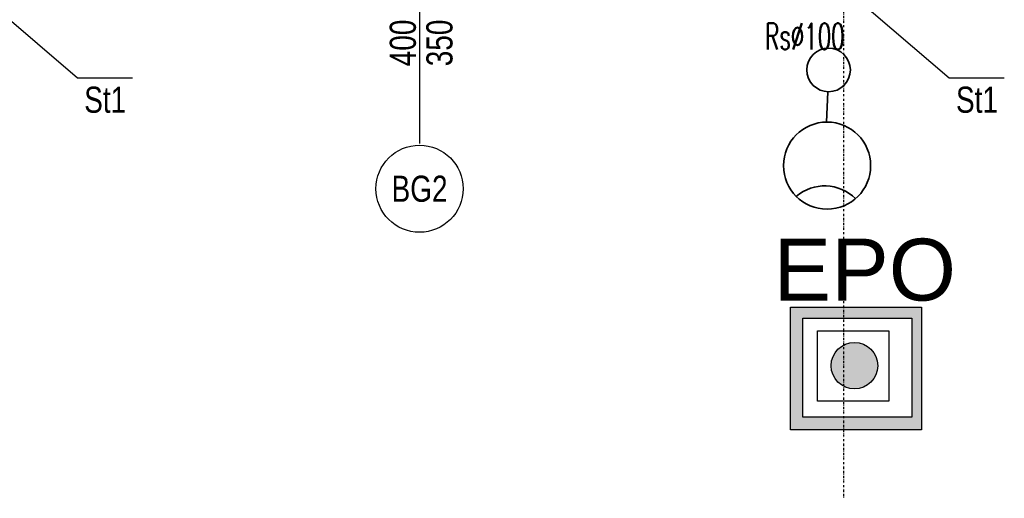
# Model space of a CAD drawing. Header units: centimetres. Extents: x 42630 to 130002, y 15 to 29179.
# Tile 46 of 165: x 50600 to 51165, y 4223 to 4498. Entities that reach past the tile are written whole.
import ezdxf
from ezdxf.enums import TextEntityAlignment as Align

# ---------------------------------------------------------------- set-up
doc = ezdxf.new("R2010")
doc.units = ezdxf.units.CM
doc.header["$LTSCALE"] = 0.01
for name, pattern in [('Ciągłe', [0]), ('DASHDOT2', [12.7, 6.35, -3.175, 0, -3.175]), ('HIDDEN', [9.525, 6.35, -3.175])]:
    doc.linetypes.add(name, pattern=pattern)
doc.layers.get('0').update_dxf_attribs({"color": 253})
for name, color, linetype in [('A-ELEWACJE', 253, 'Continuous'), ('A-Grid', 253, 'DASHDOT2'), ('CKDACH_OPIS', 253, 'Continuous'), ('CKDRZWI_OPIS', 253, 'Continuous'), ('CKDRZWI_OS', 253, 'Continuous'), ('CKOTOCZKI', 253, 'Continuous'), ('CKOTOCZKI_OPIS', 253, 'Ciągłe'), ('E2', 5, 'Continuous'), ('E_ramka_wew', 10, 'Continuous'), ('OPIS_K_WYK', 253, 'Continuous')]:
    doc.layers.add(name, color=color, linetype=linetype)
doc.layers.add('E-kabel', color=1, linetype='Continuous', lineweight=35)
doc.styles.add('Arial', font='arial.ttf')
doc.styles.add('RomanS', font='romans.shx', dxfattribs={"width": 0.8})
doc.styles.get("Standard").update_dxf_attribs({"font": 'ic-simplex.shx', "width": 0.8})
doc.dimstyles.new('CADKON cm', dxfattribs={"dimscale": 10, "dimtxt": 2.5, "dimasz": 2.5, "dimexe": 1.8, "dimexo": 5, "dimgap": 0.6, "dimtad": 1, "dimrnd": 0.1, "dimtxsty": 'Standard', "dimblk1": 'OBLIQUE', "dimblk2": 'OBLIQUE', "dimsah": 1, "dimcen": 2.5, "dimadec": 1, "dimazin": 2, "dimtfac": 1, "dimtix": 1, "dimtmove": 2, "dimatfit": 3, "dimldrblk": 'OPEN30', "dimfxl": 5, "dimfxlon": 1, "dimtfill": 1, "dimtolj": 1, "dimarcsym": 0})

# ---------------------------------------------------------------- blocks, each defined once
blk = doc.blocks.new('A$7E8814A102C37C')
at = {"layer": 'A-Grid', "ltscale": 20}
blk.add_lwpolyline([(1500, -130), (1500, -1964.5)], dxfattribs=at)
blk = doc.blocks.new('_OBLIQUE')
at = {"color": 0, "linetype": 'ByBlock'}
blk.add_line((-0.5, -0.5), (0.5, 0.5), dxfattribs=at)
blk = doc.blocks.new('CK_BUBBLE_1_0_0')
at = {"color": 0, "linetype": 'ByBlock', "lineweight": -2, "ltscale": 2}
blk.add_circle((0, 0), 1, dxfattribs=at)
at = {"color": 0, "linetype": 'ByBlock', "lineweight": -2, "ltscale": 2, "width": 0.8}
blk.add_attdef('NUM1', text='', height=15, rotation=90, dxfattribs=at).set_placement((6915.991, -4954.524), align=Align.MIDDLE_CENTER)

msp = doc.modelspace()

# ---------------------------------------------------------------- hatches: boundary and pattern name
at = {"layer": 'E_ramka_wew'}
h = msp.add_hatch(color=1, dxfattribs=at)
h.dxf.hatch_style = 1
h.paths.add_polyline_path([(51042.281, 4332.811), (51042.281, 4262.444), (51117.502, 4262.444), (51117.502, 4332.811)])
h.paths.add_polyline_path([(51049.39, 4326.48), (51049.39, 4269.61), (51111.947, 4269.61), (51111.947, 4326.48)], flags=16)
h = msp.add_hatch(color=1, dxfattribs=at)
h.dxf.hatch_style = 1
edge = h.paths.add_edge_path()
edge.add_ellipse((51079.003, 4299.244), major_axis=(13.329, 0), ratio=1, start_angle=0, end_angle=360)

# ---------------------------------------------------------------- linework, layer by layer
at = {"layer": 'A-ELEWACJE'}
msp.add_lwpolyline([(51057.759, 4319.144), (51098.77, 4319.144), (51098.77, 4278.773), (51057.759, 4278.773)], close=True, dxfattribs=at)
at = {"layer": 'CKDRZWI_OS'}
msp.add_line((50829.581, 4569.91), (50829.581, 4426.781), dxfattribs=at)
at = {"layer": 'E-kabel'}
msp.add_line((51063.703, 4456.492), (51063.051, 4439.01), dxfattribs=at)
for centre, radius in [((51064.169, 4468.983), 12.5), ((51063.302, 4414.053), 25)]:
    msp.add_circle(centre, radius, dxfattribs=at)
msp.add_arc((51061.935, 4377.411), 25, 45.03202, 130.69614, dxfattribs=at)
at = {"layer": 'E_ramka_wew', "color": 1}
for points in [[(51042.281, 4332.811), (51117.502, 4332.811), (51117.502, 4262.444), (51042.281, 4262.444)], [(51049.39, 4326.48), (51111.947, 4326.48), (51111.947, 4269.61), (51049.39, 4269.61)]]:
    msp.add_lwpolyline(points, close=True, dxfattribs=at)
msp.add_circle((51079.003, 4299.244), 13.329, dxfattribs=at)
at = {"layer": 'OPIS_K_WYK', "ltscale": 0.5}
for points in [[(50633.334, 4464.54), (50664.966, 4464.54)], [(51133.334, 4464.54), (51164.966, 4464.54)]]:
    msp.add_lwpolyline(points, dxfattribs=at)

# ---------------------------------------------------------------- block references
at = {"layer": 'A-Grid', "lineweight": -3}
msp.add_blockref('A$7E8814A102C37C', (49572.82, 6187.604), dxfattribs=at)
at = {"layer": 'CKOTOCZKI', "ltscale": 2}
ref = msp.add_blockref('CK_BUBBLE_1_0_0', (50829.581, 4400.811), dxfattribs=dict(at, xscale=25, yscale=25, zscale=25, rotation=360))
ref.add_attrib('NUM1', 'BG2', dxfattribs={"layer": 'CKOTOCZKI_OPIS', "ltscale": 2, "height": 15, "width": 0.8}).set_placement((50829.581, 4400.811), align=Align.MIDDLE_CENTER)

# ---------------------------------------------------------------- texts
at = {"layer": 'CKDACH_OPIS', "linetype": 'Continuous', "lineweight": 9, "style": 'RomanS', "width": 0.6}
msp.add_text('Rs∅100', height=15, rotation=359.99823, dxfattribs=at).set_placement((51027.841, 4480.749))
at = {"layer": 'CKDRZWI_OPIS', "width": 0.8}
msp.add_text('400', height=15, rotation=90, dxfattribs=at).set_placement((50827.479, 4484.482), align=Align.CENTER)
msp.add_text('350', height=15, rotation=90, dxfattribs=at).set_placement((50833.479, 4484.482), align=Align.TOP_CENTER)
at = {"layer": 'E2', "color": 1, "linetype": 'HIDDEN', "style": 'Arial'}
msp.add_text('EPO', height=35.496, dxfattribs=at).set_placement((51084.91, 4325.983), align=Align.BOTTOM_CENTER)
at = {"layer": 'OPIS_K_WYK', "linetype": 'Continuous', "width": 0.8}
for p in [(50637.242, 4444.396), (51137.242, 4444.396)]:
    msp.add_text('St1', height=15, dxfattribs=at).set_placement(p)

# ---------------------------------------------------------------- leaders
at = {"layer": 'OPIS_K_WYK', "ltscale": 0.5}
for points in [[(50572.47, 4516.604), (50633.334, 4464.54)], [(51072.47, 4516.604), (51133.334, 4464.54)]]:
    msp.add_leader(points, dimstyle='CADKON cm', override={"dimscale": 5, "dimldrblk": 'DotSmall'}, dxfattribs=at)

doc.saveas('drawing.dxf')
